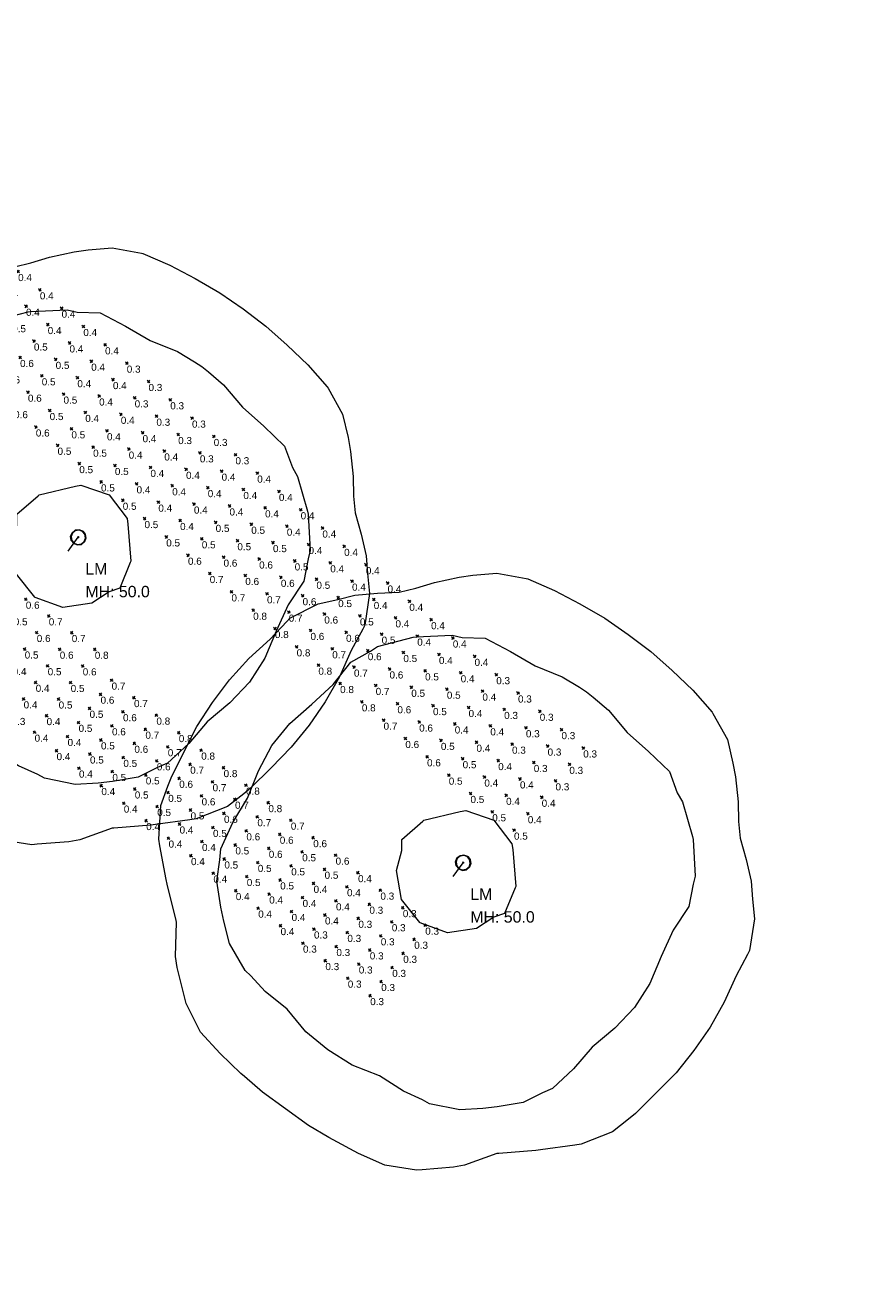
# Model space of a CAD drawing. Extents: x -62 to 9200, y 444 to 4096.
# Tile 21 of 32: x 3599 to 3896, y 979 to 1421. Entities that reach past the tile are written whole.
import ezdxf

# ---------------------------------------------------------------- set-up
doc = ezdxf.new("R2010")
doc.units = 0
doc.header["$MEASUREMENT"] = 0
for name, color, linetype, lineweight in [('AGI32-Project_1-CALCPTS', 7, 'Continuous', 0), ('AGI32-Project_1-LUMINAIRE', 7, 'Continuous', 0), ('AGI32-Project_1-MARKPOINT', 7, 'Continuous', 0), ('AGI32-Project_1-POLE_PENDANT', 7, 'Continuous', 0), ('AGI32-Project_1-TEMPLATE', 7, 'Continuous', 0)]:
    doc.layers.add(name, color=color, linetype=linetype, lineweight=lineweight)
doc.styles.add('AGI32-Arial', font='arial.ttf')

# ---------------------------------------------------------------- blocks, each defined once
blk = doc.blocks.new('AGI32-IDxl7hnj-Project_1-LUMINAIRE-LM_Symbol')
at = {"layer": 'AGI32-Project_1-LUMINAIRE', "color": 7, "linetype": 'ByBlock', "lineweight": 0}
for p, q in [((-0.78, 0.45, 0.3), (-0.9, 0, 0.3)), ((-0.78, 0.45), (-0.9, 0)), ((-0.9, 0, 0.3), (-0.78, 0.45, 0.3)), ((-0.9, 0, 0.3), (-0.78, -0.45, 0.3)), ((-0.9, 0), (-0.9, 0, 0.3)), ((-0.9, 0), (-0.78, -0.45)), ((-0.78, -0.45, 0.3), (-0.9, 0, 0.3)), ((-0.9, 0, 0.3), (-0.9, 0)), ((-0.73, 0.4), (-0.85, 0)), ((-0.85, 0), (-0.73, -0.4)), ((-0.45, 0.78, 0.3), (-0.78, 0.45, 0.3)), ((-0.45, 0.78), (-0.78, 0.45)), ((-0.78, 0.45, 0.3), (-0.45, 0.78, 0.3)), ((-0.78, 0.45), (-0.78, 0.45, 0.3)), ((-0.78, 0.45, 0.3), (-0.78, 0.45)), ((-0.4, 0.73), (-0.73, 0.4)), ((0, 0.9, 0.3), (-0.45, 0.78, 0.3)), ((0, 0.9), (-0.45, 0.78)), ((-0.45, 0.78, 0.3), (0, 0.9, 0.3)), ((-0.45, 0.78), (-0.45, 0.78, 0.3)), ((-0.45, 0.78, 0.3), (-0.45, 0.78)), ((0, 0.85), (-0.4, 0.73)), ((-0.1, 0), (0.1, 0)), ((0.45, 0.78, 0.3), (0, 0.9, 0.3)), ((0.45, 0.78), (0, 0.9)), ((0, 0.9), (0, 0.9, 0.3)), ((0, 0.9, 0.3), (0.45, 0.78, 0.3)), ((0, 0.9, 0.3), (0, 0.9)), ((0.4, 0.73), (0, 0.85)), ((0, -0.1), (0, 0.1)), ((0, 0.1), (0.1, 0)), ((0, -0.1), (0.1, 0)), ((0.73, 0.4), (0.4, 0.73)), ((0.78, 0.45, 0.3), (0.45, 0.78, 0.3)), ((0.78, 0.45), (0.45, 0.78)), ((0.45, 0.78), (0.45, 0.78, 0.3)), ((0.45, 0.78, 0.3), (0.78, 0.45, 0.3)), ((0.45, 0.78, 0.3), (0.45, 0.78)), ((0.85, 0), (0.73, 0.4)), ((0.73, -0.4), (0.85, 0)), ((0.9, 0, 0.3), (0.78, 0.45, 0.3)), ((0.9, 0), (0.78, 0.45)), ((0.78, 0.45), (0.78, 0.45, 0.3)), ((0.78, 0.45, 0.3), (0.9, 0, 0.3)), ((0.78, 0.45, 0.3), (0.78, 0.45)), ((0.78, -0.45, 0.3), (0.9, 0, 0.3)), ((0.78, -0.45), (0.9, 0)), ((0.9, 0, 0.3), (0.78, -0.45, 0.3)), ((0.9, 0, 0.3), (0.9, 0)), ((0.9, 0), (0.9, 0, 0.3)), ((-0.78, -0.45, 0.3), (-0.45, -0.78, 0.3)), ((-0.78, -0.45), (-0.78, -0.45, 0.3)), ((-0.78, -0.45), (-0.45, -0.78)), ((-0.45, -0.78, 0.3), (-0.78, -0.45, 0.3)), ((-0.78, -0.45, 0.3), (-0.78, -0.45)), ((-0.73, -0.4), (-0.4, -0.73)), ((-0.45, -0.78, 0.3), (0, -0.9, 0.3)), ((-0.45, -0.78), (-0.45, -0.78, 0.3)), ((-0.45, -0.78), (0, -0.9)), ((0, -0.9, 0.3), (-0.45, -0.78, 0.3)), ((-0.45, -0.78, 0.3), (-0.45, -0.78)), ((-0.4, -0.73), (0, -0.85)), ((0, -0.85), (0.4, -0.73)), ((0, -0.9, 0.3), (0.45, -0.78, 0.3)), ((0, -0.9), (0.45, -0.78)), ((0.45, -0.78, 0.3), (0, -0.9, 0.3)), ((0, -0.9), (0, -0.9, 0.3)), ((0, -0.9, 0.3), (0, -0.9)), ((0.4, -0.73), (0.73, -0.4)), ((0.45, -0.78, 0.3), (0.78, -0.45, 0.3)), ((0.45, -0.78), (0.78, -0.45)), ((0.78, -0.45, 0.3), (0.45, -0.78, 0.3)), ((0.45, -0.78), (0.45, -0.78, 0.3)), ((0.45, -0.78, 0.3), (0.45, -0.78)), ((0.78, -0.45), (0.78, -0.45, 0.3)), ((0.78, -0.45, 0.3), (0.78, -0.45))]:
    blk.add_line(p, q, dxfattribs=at)
blk = doc.blocks.new('AGI32-IDxl7hnj-Project_1-LUMINAIRE-LM_88-1')
at = {"layer": 'AGI32-Project_1-LUMINAIRE', "color": 7, "linetype": 'ByBlock', "lineweight": 0, "xscale": 3, "yscale": 3, "zscale": 3}
blk.add_blockref('AGI32-IDxl7hnj-Project_1-LUMINAIRE-LM_Symbol', (0, 0), dxfattribs=at)
blk = doc.blocks.new('AGI32-IDxl7hnj-Project_1-LUMINAIRE-LM_88_Labels')
at = {"layer": 'AGI32-Project_1-LUMINAIRE', "color": 7, "linetype": 'ByBlock', "lineweight": 0, "char_height": 4, "attachment_point": 1, "style": 'AGI32-Arial'}
for s, insert in [('LM', (4.44, -2.65, 50)), ('MH: 50.0', (4.44, -10.65, 50))]:
    blk.add_mtext(s, dxfattribs=dict(at, insert=insert))
blk = doc.blocks.new('AGI32-IDxl7hnj-Project_1-LUMINAIRE-LM_Template5')
at = {"layer": 'AGI32-Project_1-TEMPLATE', "color": 1, "linetype": 'ByBlock', "lineweight": 0}
for p, q in [((-30, 100.8, -50), (-20, 102.42, -50)), ((-20, 102.42, -50), (-10, 103.98, -50)), ((-10, 103.98, -50), (0, 104.49, -50)), ((0, 104.49, -50), (10, 104.29, -50)), ((10, 104.29, -50), (20, 103.2, -50)), ((20, 103.2, -50), (30, 101.14, -50)), ((-50, 91.62, -50), (-40, 98.04, -50)), ((-40, 98.04, -50), (-33.06, 99.99, -50)), ((-33.06, 99.99, -50), (-30, 100.8, -50)), ((30, 101.14, -50), (38.43, 99.99, -50)), ((38.43, 99.99, -50), (40, 99.76, -50)), ((40, 99.76, -50), (49.99, 94.67, -50)), ((49.99, 94.67, -50), (55.24, 89.99, -50)), ((-59.99, 81.21, -50), (-51.62, 89.99, -50)), ((-51.62, 89.99, -50), (-50, 91.62, -50)), ((55.24, 89.99, -50), (59.99, 85.95, -50)), ((59.99, 85.95, -50), (65.21, 79.99, -50)), ((-69.59, 69.99, -50), (-61.12, 79.99, -50)), ((-61.12, 79.99, -50), (-59.99, 81.21, -50)), ((65.21, 79.99, -50), (69.99, 73.94, -50)), ((69.99, 73.94, -50), (74.48, 69.99, -50)), ((-79.99, 62.72, -50), (-69.99, 69.55, -50)), ((-69.99, 69.55, -50), (-69.59, 69.99, -50)), ((74.48, 69.99, -50), (79.99, 65.9, -50)), ((-82.81, 59.99, -50), (-79.99, 62.72, -50)), ((79.99, 65.9, -50), (86.57, 59.99, -50)), ((-89.99, 51.49, -50), (-82.81, 59.99, -50)), ((86.57, 59.99, -50), (89.99, 56.41, -50)), ((89.99, 56.41, -50), (95.51, 49.99, -50)), ((-96.4, 40, -50), (-91.24, 49.99, -50)), ((-91.24, 49.99, -50), (-89.99, 51.49, -50)), ((95.51, 49.99, -50), (99.99, 40.51, -50)), ((-98.43, 30, -50), (-96.4, 40, -50)), ((99.99, 40.51, -50), (100.24, 40, -50)), ((100.24, 40, -50), (102.48, 30, -50)), ((-99.84, 20, -50), (-98.43, 30, -50)), ((102.48, 30, -50), (103.85, 20, -50)), ((-100.76, 10, -50), (-99.99, 18.3, -50)), ((-99.99, 18.3, -50), (-99.84, 20, -50)), ((103.85, 20, -50), (104.85, 10, -50)), ((-100.81, 0, -50), (-100.76, 10, -50)), ((104.85, 10, -50), (105.06, 0, -50)), ((-100.76, -10, -50), (-100.81, 0, -50)), ((105.06, 0, -50), (104.85, -10, -50)), ((-99.99, -18.3, -50), (-100.76, -10, -50)), ((104.85, -10, -50), (103.85, -20, -50)), ((-99.84, -20, -50), (-99.99, -18.3, -50)), ((-98.43, -30, -50), (-99.84, -20, -50)), ((103.85, -20, -50), (102.48, -30, -50)), ((-96.4, -40, -50), (-98.43, -30, -50)), ((102.48, -30, -50), (100.24, -40, -50)), ((-91.24, -50, -50), (-96.4, -40, -50)), ((99.99, -40.51, -50), (95.51, -50, -50)), ((100.24, -40, -50), (99.99, -40.51, -50)), ((-89.99, -51.49, -50), (-91.24, -50, -50)), ((-82.81, -59.99, -50), (-89.99, -51.49, -50)), ((95.51, -50, -50), (89.99, -56.41, -50)), ((89.99, -56.41, -50), (86.57, -59.99, -50)), ((-79.99, -62.72, -50), (-82.81, -59.99, -50)), ((86.57, -59.99, -50), (79.99, -65.9, -50)), ((-69.99, -69.55, -50), (-79.99, -62.72, -50)), ((79.99, -65.9, -50), (74.48, -69.99, -50)), ((-69.59, -69.99, -50), (-69.99, -69.55, -50)), ((-61.12, -79.99, -50), (-69.59, -69.99, -50)), ((74.48, -69.99, -50), (69.99, -73.94, -50)), ((69.99, -73.94, -50), (65.21, -79.99, -50)), ((-59.99, -81.21, -50), (-61.12, -79.99, -50)), ((-51.62, -89.99, -50), (-59.99, -81.21, -50)), ((65.21, -79.99, -50), (59.99, -85.95, -50)), ((59.99, -85.95, -50), (55.24, -89.99, -50)), ((-50, -91.62, -50), (-51.62, -89.99, -50)), ((-40, -98.04, -50), (-50, -91.62, -50)), ((55.24, -89.99, -50), (49.99, -94.67, -50)), ((49.99, -94.67, -50), (40, -99.76, -50)), ((-33.06, -99.99, -50), (-40, -98.04, -50)), ((-30, -100.8, -50), (-33.06, -99.99, -50)), ((-20, -102.42, -50), (-30, -100.8, -50)), ((30, -101.14, -50), (20, -103.2, -50)), ((38.43, -99.99, -50), (30, -101.14, -50)), ((40, -99.76, -50), (38.43, -99.99, -50)), ((-10, -103.98, -50), (-20, -102.42, -50)), ((0, -104.49, -50), (-10, -103.98, -50)), ((10, -104.29, -50), (0, -104.49, -50)), ((20, -103.2, -50), (10, -104.29, -50))]:
    blk.add_line(p, q, dxfattribs=at)
at = {"layer": 'AGI32-Project_1-TEMPLATE', "color": 5, "linetype": 'ByBlock', "lineweight": 0}
for p, q in [((-20, 74.77, -50), (-10, 77.29, -50)), ((-10, 77.29, -50), (0, 78.66, -50)), ((0, 78.66, -50), (10, 78.07, -50)), ((10, 78.07, -50), (20, 75.77, -50)), ((20, 75.77, -50), (30, 73.81, -50)), ((-43.31, 69.99, -50), (-40, 71.96, -50)), ((-40, 71.96, -50), (-30, 73.9, -50)), ((-30, 73.9, -50), (-20, 74.77, -50)), ((30, 73.81, -50), (40, 73.39, -50)), ((40, 73.39, -50), (47.27, 69.99, -50)), ((-56.6, 59.99, -50), (-50, 66.45, -50)), ((-50, 66.45, -50), (-43.31, 69.99, -50)), ((47.27, 69.99, -50), (49.99, 68.91, -50)), ((49.99, 68.91, -50), (59.99, 60.76, -50)), ((-59.99, 56.25, -50), (-56.6, 59.99, -50)), ((59.99, 60.76, -50), (60.71, 59.99, -50)), ((60.71, 59.99, -50), (68.55, 49.99, -50)), ((-65.16, 49.99, -50), (-59.99, 56.25, -50)), ((-69.66, 40, -50), (-65.16, 49.99, -50)), ((68.55, 49.99, -50), (69.99, 46.71, -50)), ((69.99, 46.71, -50), (74.5, 40, -50)), ((-69.99, 37.29, -50), (-69.66, 40, -50)), ((74.5, 40, -50), (75.9, 30, -50)), ((-71.5, 30, -50), (-69.99, 37.29, -50)), ((-72.01, 20, -50), (-71.5, 30, -50)), ((75.9, 30, -50), (76.91, 20, -50)), ((-74.66, 10, -50), (-72.01, 20, -50)), ((76.91, 20, -50), (79.41, 10, -50)), ((-75.26, 0, -50), (-74.66, 10, -50)), ((79.41, 10, -50), (79.99, 3, -50)), ((79.99, 3, -50), (80.17, 0, -50)), ((-74.66, -10, -50), (-75.26, 0, -50)), ((79.99, -3, -50), (79.41, -10, -50)), ((80.17, 0, -50), (79.99, -3, -50)), ((-72.01, -20, -50), (-74.66, -10, -50)), ((79.41, -10, -50), (76.91, -20, -50)), ((-71.5, -30, -50), (-72.01, -20, -50)), ((76.91, -20, -50), (75.9, -30, -50)), ((-69.99, -37.29, -50), (-71.5, -30, -50)), ((75.9, -30, -50), (74.5, -40, -50)), ((-69.66, -40, -50), (-69.99, -37.29, -50)), ((-65.16, -50, -50), (-69.66, -40, -50)), ((74.5, -40, -50), (69.99, -46.71, -50)), ((69.99, -46.71, -50), (68.55, -50, -50)), ((-59.99, -56.25, -50), (-65.16, -50, -50)), ((68.55, -50, -50), (60.71, -59.99, -50)), ((-56.6, -59.99, -50), (-59.99, -56.25, -50)), ((-50, -66.45, -50), (-56.6, -59.99, -50)), ((59.99, -60.76, -50), (49.99, -68.91, -50)), ((60.71, -59.99, -50), (59.99, -60.76, -50)), ((-43.31, -69.99, -50), (-50, -66.45, -50)), ((-40, -71.96, -50), (-43.31, -69.99, -50)), ((47.27, -69.99, -50), (40, -73.39, -50)), ((49.99, -68.91, -50), (47.27, -69.99, -50)), ((-30, -73.9, -50), (-40, -71.96, -50)), ((-20, -74.77, -50), (-30, -73.9, -50)), ((-10, -77.29, -50), (-20, -74.77, -50)), ((30, -73.81, -50), (20, -75.77, -50)), ((40, -73.39, -50), (30, -73.81, -50)), ((0, -78.66, -50), (-10, -77.29, -50)), ((10, -78.07, -50), (0, -78.66, -50)), ((20, -75.77, -50), (10, -78.07, -50))]:
    blk.add_line(p, q, dxfattribs=at)
at = {"layer": 'AGI32-Project_1-TEMPLATE', "color": 3, "linetype": 'ByBlock', "lineweight": 0}
for p, q in [((-3.19, 20, -50), (0, 22.3, -50)), ((0, 22.3, -50), (9.5, 20, -50)), ((-10, 17.37, -50), (-3.19, 20, -50)), ((9.5, 20, -50), (10, 19.93, -50)), ((10, 19.93, -50), (20, 11.38, -50)), ((-17.19, 10, -50), (-10, 17.37, -50)), ((-20, 0.06, -50), (-17.19, 10, -50)), ((20, 11.38, -50), (21.44, 10, -50)), ((21.44, 10, -50), (24.47, 0, -50)), ((-20.06, 0, -50), (-20, 0.06, -50)), ((-20, -0.06, -50), (-20.06, 0, -50)), ((-17.19, -10, -50), (-20, -0.06, -50)), ((24.47, 0, -50), (21.44, -10, -50)), ((-10, -17.37, -50), (-17.19, -10, -50)), ((20, -11.38, -50), (10, -19.93, -50)), ((21.44, -10, -50), (20, -11.38, -50)), ((-3.19, -20, -50), (-10, -17.37, -50)), ((0, -22.3, -50), (-3.19, -20, -50)), ((9.5, -20, -50), (0, -22.3, -50)), ((10, -19.93, -50), (9.5, -20, -50))]:
    blk.add_line(p, q, dxfattribs=at)
blk = doc.blocks.new('AGI32-IDxl7hnj-Project_1-LUMINAIRE-LM_88')
at = {"layer": 'AGI32-Project_1-POLE_PENDANT', "color": 7, "linetype": 'ByBlock', "lineweight": 0}
for q in [(6, 0), (0, 0, -50)]:
    blk.add_line((0, 0), q, dxfattribs=at)
at = {"layer": 'AGI32-Project_1-LUMINAIRE', "color": 7, "linetype": 'ByBlock', "lineweight": 0}
blk.add_blockref('AGI32-IDxl7hnj-Project_1-LUMINAIRE-LM_88-1', (6, 0), dxfattribs=at)
at = {"layer": 'AGI32-Project_1-LUMINAIRE', "color": 7, "linetype": 'ByBlock', "lineweight": 0, "rotation": 305.8379546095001}
blk.add_blockref('AGI32-IDxl7hnj-Project_1-LUMINAIRE-LM_88_Labels', (0, 0, -50), dxfattribs=at)
at = {"layer": 'AGI32-Project_1-TEMPLATE', "color": 7, "linetype": 'ByBlock', "lineweight": 0}
blk.add_blockref('AGI32-IDxl7hnj-Project_1-LUMINAIRE-LM_Template5', (0, 0), dxfattribs=at)
blk = doc.blocks.new('AGI32-IDxl7hnj-Project_1-LUMINAIRE-LM_78-1')
at = {"layer": 'AGI32-Project_1-LUMINAIRE', "color": 7, "linetype": 'ByBlock', "lineweight": 0, "xscale": 3, "yscale": 3, "zscale": 3}
blk.add_blockref('AGI32-IDxl7hnj-Project_1-LUMINAIRE-LM_Symbol', (0, 0), dxfattribs=at)
blk = doc.blocks.new('AGI32-IDxl7hnj-Project_1-LUMINAIRE-LM_78_Labels')
at = {"layer": 'AGI32-Project_1-LUMINAIRE', "color": 7, "linetype": 'ByBlock', "lineweight": 0, "char_height": 4, "attachment_point": 1, "style": 'AGI32-Arial'}
for s, insert in [('LM', (6, -4.21, 50)), ('MH: 50.0', (6, -12.21, 50))]:
    blk.add_mtext(s, dxfattribs=dict(at, insert=insert))
blk = doc.blocks.new('AGI32-IDxl7hnj-Project_1-LUMINAIRE-LM_78')
at = {"layer": 'AGI32-Project_1-POLE_PENDANT', "color": 7, "linetype": 'ByBlock', "lineweight": 0}
for q in [(6, 0), (0, 0, -50)]:
    blk.add_line((0, 0), q, dxfattribs=at)
at = {"layer": 'AGI32-Project_1-LUMINAIRE', "color": 7, "linetype": 'ByBlock', "lineweight": 0}
blk.add_blockref('AGI32-IDxl7hnj-Project_1-LUMINAIRE-LM_78-1', (6, 0), dxfattribs=at)
at = {"layer": 'AGI32-Project_1-LUMINAIRE', "color": 7, "linetype": 'ByBlock', "lineweight": 0, "rotation": 305.8379546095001}
blk.add_blockref('AGI32-IDxl7hnj-Project_1-LUMINAIRE-LM_78_Labels', (0, 0, -50), dxfattribs=at)
at = {"layer": 'AGI32-Project_1-TEMPLATE', "color": 7, "linetype": 'ByBlock', "lineweight": 0}
blk.add_blockref('AGI32-IDxl7hnj-Project_1-LUMINAIRE-LM_Template5', (0, 0), dxfattribs=at)
blk = doc.blocks.new('AGI32-IDxl7hnj-Project_1-LUMINAIRE-LM_109-1')
at = {"layer": 'AGI32-Project_1-LUMINAIRE', "color": 7, "linetype": 'ByBlock', "lineweight": 0, "xscale": 3, "yscale": 3, "zscale": 3}
blk.add_blockref('AGI32-IDxl7hnj-Project_1-LUMINAIRE-LM_Symbol', (0, 0), dxfattribs=at)
blk = doc.blocks.new('AGI32-IDxl7hnj-Project_1-LUMINAIRE-LM_109_Labels')
at = {"layer": 'AGI32-Project_1-LUMINAIRE', "color": 7, "linetype": 'ByBlock', "lineweight": 0, "char_height": 4, "attachment_point": 1, "style": 'AGI32-Arial'}
for s, insert in [('LM', (6, -4.21, 50)), ('MH: 50.0', (6, -12.21, 50))]:
    blk.add_mtext(s, dxfattribs=dict(at, insert=insert))
blk = doc.blocks.new('AGI32-IDxl7hnj-Project_1-LUMINAIRE-LM_109')
at = {"layer": 'AGI32-Project_1-POLE_PENDANT', "color": 7, "linetype": 'ByBlock', "lineweight": 0}
for q in [(6, 0), (0, 0, -50)]:
    blk.add_line((0, 0), q, dxfattribs=at)
at = {"layer": 'AGI32-Project_1-LUMINAIRE', "color": 7, "linetype": 'ByBlock', "lineweight": 0}
blk.add_blockref('AGI32-IDxl7hnj-Project_1-LUMINAIRE-LM_109-1', (6, 0), dxfattribs=at)
at = {"layer": 'AGI32-Project_1-LUMINAIRE', "color": 7, "linetype": 'ByBlock', "lineweight": 0, "rotation": 305.8379546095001}
blk.add_blockref('AGI32-IDxl7hnj-Project_1-LUMINAIRE-LM_109_Labels', (0, 0, -50), dxfattribs=at)
at = {"layer": 'AGI32-Project_1-TEMPLATE', "color": 7, "linetype": 'ByBlock', "lineweight": 0}
blk.add_blockref('AGI32-IDxl7hnj-Project_1-LUMINAIRE-LM_Template5', (0, 0), dxfattribs=at)
blk = doc.blocks.new('AGI32-IDxl7hnj-MARKPOINT')
at = {"layer": 'AGI32-Project_1-MARKPOINT', "color": 0, "linetype": 'Continuous', "lineweight": 0}
for p, q in [((-0.125, 0), (0.125, 0)), ((0, -0.125), (0, 0.125))]:
    blk.add_line(p, q, dxfattribs=at)
blk = doc.blocks.new('AGI32-IDxl7hnj-Project_1-CALCPTS-US 35 EB - STA 1152+00 TO STA 1153+50_Luminance')
at = {"layer": 'AGI32-Project_1-MARKPOINT', "color": 154, "linetype": 'Continuous', "lineweight": 0, "xscale": 5, "yscale": 5, "zscale": 5, "rotation": 323.9962812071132}
for p in [(3469.51, 1313.16), (3465.28, 1307.33), (3477.61, 1307.28), (3461.04, 1301.5), (3473.37, 1301.45), (3485.7, 1301.4), (3456.81, 1295.67), (3469.13, 1295.62), (3481.46, 1295.58), (3493.78, 1295.53), (3452.57, 1289.85), (3464.9, 1289.8), (3477.22, 1289.75), (3489.55, 1289.7), (3501.87, 1289.65), (3448.34, 1284.02), (3460.66, 1283.97), (3472.99, 1283.92), (3485.31, 1283.87), (3497.64, 1283.82), (3509.96, 1283.77), (3456.43, 1278.14), (3468.75, 1278.09), (3481.08, 1278.04), (3493.4, 1277.99), (3505.73, 1277.94), (3518.05, 1277.89), (3464.52, 1272.26), (3476.84, 1272.21), (3489.17, 1272.16), (3501.49, 1272.11), (3513.82, 1272.06), (3526.14, 1272.01), (3472.61, 1266.38), (3484.93, 1266.33), (3497.26, 1266.28), (3509.58, 1266.23), (3521.91, 1266.18), (3534.23, 1266.13), (3480.7, 1260.5), (3493.02, 1260.45), (3505.35, 1260.4), (3517.67, 1260.35), (3530, 1260.31), (3542.32, 1260.26), (3488.79, 1254.62), (3501.11, 1254.58), (3513.44, 1254.53), (3525.76, 1254.48), (3538.09, 1254.43), (3550.41, 1254.38), (3496.88, 1248.75), (3509.2, 1248.7), (3521.53, 1248.65), (3533.85, 1248.6), (3546.18, 1248.55), (3558.5, 1248.5), (3504.97, 1242.87), (3517.29, 1242.82), (3529.62, 1242.77), (3541.94, 1242.72), (3554.27, 1242.67), (3566.59, 1242.62), (3513.06, 1236.99), (3525.38, 1236.94), (3537.71, 1236.89), (3550.03, 1236.84), (3562.36, 1236.79), (3574.68, 1236.74), (3521.15, 1231.11), (3533.47, 1231.06), (3545.8, 1231.01), (3558.12, 1230.96), (3570.45, 1230.91), (3582.77, 1230.86), (3529.24, 1225.23), (3541.56, 1225.18), (3553.89, 1225.13), (3566.21, 1225.08), (3578.54, 1225.03), (3590.86, 1224.98), (3537.33, 1219.36), (3549.65, 1219.31), (3561.98, 1219.26), (3574.3, 1219.21), (3586.63, 1219.16), (3598.95, 1219.11), (3545.42, 1213.48), (3557.74, 1213.43), (3570.07, 1213.38), (3582.39, 1213.33), (3594.72, 1213.28), (3607.04, 1213.23), (3553.51, 1207.6), (3565.83, 1207.55), (3578.16, 1207.5), (3590.48, 1207.45), (3602.81, 1207.4), (3615.13, 1207.35), (3561.6, 1201.72), (3573.92, 1201.67), (3586.25, 1201.62), (3598.57, 1201.57), (3610.9, 1201.52), (3623.22, 1201.47), (3569.69, 1195.84), (3582.01, 1195.79), (3594.34, 1195.74), (3606.66, 1195.69), (3618.99, 1195.64), (3577.78, 1189.96), (3590.1, 1189.91), (3602.43, 1189.86), (3614.75, 1189.81), (3585.86, 1184.09), (3598.19, 1184.04), (3610.51, 1183.98), (3593.95, 1178.21), (3606.28, 1178.16), (3602.05, 1172.33)]:
    blk.add_blockref('AGI32-IDxl7hnj-MARKPOINT', p, dxfattribs=at)
at = {"layer": 'AGI32-Project_1-CALCPTS', "color": 154, "linetype": 'Continuous', "lineweight": 0, "char_height": 2.5, "attachment_point": 1, "style": 'AGI32-Arial'}
for s, insert in [('0.5', (3469.51, 1312.33)), ('0.5', (3465.28, 1306.5)), ('0.5', (3477.61, 1306.45)), ('0.4', (3461.04, 1300.67)), ('0.5', (3473.37, 1300.62)), ('0.6', (3485.7, 1300.57)), ('0.4', (3456.81, 1294.84)), ('0.4', (3469.13, 1294.79)), ('0.6', (3481.46, 1294.74)), ('0.7', (3493.78, 1294.69)), ('0.3', (3452.57, 1289.01)), ('0.4', (3464.9, 1288.96)), ('0.5', (3477.22, 1288.91)), ('0.6', (3489.55, 1288.86)), ('0.7', (3501.87, 1288.81)), ('0.3', (3448.34, 1283.18)), ('0.4', (3460.66, 1283.13)), ('0.5', (3472.99, 1283.08)), ('0.5', (3485.31, 1283.03)), ('0.6', (3497.64, 1282.98)), ('0.8', (3509.96, 1282.93)), ('0.3', (3456.43, 1277.3)), ('0.4', (3468.75, 1277.26)), ('0.5', (3481.08, 1277.21)), ('0.6', (3493.4, 1277.16)), ('0.7', (3505.73, 1277.11)), ('0.8', (3518.05, 1277.06)), ('0.4', (3464.52, 1271.43)), ('0.4', (3476.84, 1271.38)), ('0.5', (3489.17, 1271.33)), ('0.6', (3501.49, 1271.28)), ('0.7', (3513.82, 1271.23)), ('0.8', (3526.14, 1271.18)), ('0.4', (3472.61, 1265.55)), ('0.4', (3484.93, 1265.5)), ('0.5', (3497.26, 1265.45)), ('0.6', (3509.58, 1265.4)), ('0.7', (3521.91, 1265.35)), ('0.8', (3534.23, 1265.3)), ('0.4', (3480.7, 1259.67)), ('0.4', (3493.02, 1259.62)), ('0.5', (3505.35, 1259.57)), ('0.6', (3517.67, 1259.52)), ('0.7', (3530, 1259.47)), ('0.9', (3542.32, 1259.42)), ('0.4', (3488.79, 1253.79)), ('0.4', (3501.11, 1253.74)), ('0.5', (3513.44, 1253.69)), ('0.6', (3525.76, 1253.64)), ('0.7', (3538.09, 1253.59)), ('0.8', (3550.41, 1253.54)), ('0.4', (3496.88, 1247.91)), ('0.4', (3509.2, 1247.86)), ('0.5', (3521.53, 1247.81)), ('0.6', (3533.85, 1247.76)), ('0.7', (3546.18, 1247.71)), ('0.7', (3558.5, 1247.66)), ('0.4', (3504.97, 1242.03)), ('0.4', (3517.29, 1241.99)), ('0.5', (3529.62, 1241.94)), ('0.6', (3541.94, 1241.89)), ('0.7', (3554.27, 1241.84)), ('0.7', (3566.59, 1241.79)), ('0.4', (3513.06, 1236.16)), ('0.4', (3525.38, 1236.11)), ('0.5', (3537.71, 1236.06)), ('0.6', (3550.03, 1236.01)), ('0.6', (3562.36, 1235.96)), ('0.6', (3574.68, 1235.91)), ('0.4', (3521.15, 1230.28)), ('0.4', (3533.47, 1230.23)), ('0.5', (3545.8, 1230.18)), ('0.6', (3558.12, 1230.13)), ('0.5', (3570.45, 1230.08)), ('0.6', (3582.77, 1230.03)), ('0.4', (3529.24, 1224.4)), ('0.5', (3541.56, 1224.35)), ('0.5', (3553.89, 1224.3)), ('0.5', (3566.21, 1224.25)), ('0.5', (3578.54, 1224.2)), ('0.6', (3590.86, 1224.15)), ('0.4', (3537.33, 1218.52)), ('0.4', (3549.65, 1218.47)), ('0.4', (3561.98, 1218.42)), ('0.5', (3574.3, 1218.37)), ('0.5', (3586.63, 1218.32)), ('0.6', (3598.95, 1218.27)), ('0.4', (3545.42, 1212.64)), ('0.4', (3557.74, 1212.59)), ('0.4', (3570.07, 1212.54)), ('0.5', (3582.39, 1212.49)), ('0.5', (3594.72, 1212.44)), ('0.7', (3607.04, 1212.39)), ('0.4', (3553.51, 1206.76)), ('0.4', (3565.83, 1206.71)), ('0.4', (3578.16, 1206.67)), ('0.5', (3590.48, 1206.62)), ('0.6', (3602.81, 1206.57)), ('0.7', (3615.13, 1206.52)), ('0.3', (3561.6, 1200.89)), ('0.3', (3573.92, 1200.84)), ('0.4', (3586.25, 1200.79)), ('0.5', (3598.57, 1200.74)), ('0.6', (3610.9, 1200.69)), ('0.8', (3623.22, 1200.64)), ('0.3', (3569.69, 1195.01)), ('0.3', (3582.01, 1194.96)), ('0.4', (3594.34, 1194.91)), ('0.5', (3606.66, 1194.86)), ('0.6', (3618.99, 1194.81)), ('0.3', (3577.78, 1189.13)), ('0.4', (3590.1, 1189.08)), ('0.4', (3602.43, 1189.03)), ('0.5', (3614.75, 1188.98)), ('0.3', (3585.86, 1183.25)), ('0.4', (3598.19, 1183.2)), ('0.5', (3610.51, 1183.15)), ('0.3', (3593.95, 1177.37)), ('0.4', (3606.28, 1177.32)), ('0.4', (3602.05, 1171.49))]:
    blk.add_mtext(s, dxfattribs=dict(at, insert=insert))
blk = doc.blocks.new('AGI32-IDxl7hnj-Project_1-CALCPTS-US 35 EB - STA 1153+50 TO STA 1155+00_Luminance')
at = {"layer": 'AGI32-Project_1-MARKPOINT', "color": 154, "linetype": 'Continuous', "lineweight": 0, "xscale": 5, "yscale": 5, "zscale": 5, "rotation": 322.0072658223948}
for p in [(3629.14, 1190.64), (3625.26, 1185.68), (3621.39, 1180.72), (3637.02, 1184.48), (3617.52, 1175.77), (3633.15, 1179.53), (3644.9, 1178.33), (3629.28, 1174.57), (3641.03, 1173.37), (3652.78, 1172.17), (3613.65, 1170.81), (3625.4, 1169.61), (3637.16, 1168.41), (3648.91, 1167.21), (3609.78, 1165.86), (3621.53, 1164.66), (3633.28, 1163.46), (3660.66, 1166.02), (3617.66, 1159.7), (3629.41, 1158.5), (3645.04, 1162.26), (3656.79, 1161.06), (3668.54, 1159.86), (3641.17, 1157.3), (3652.92, 1156.1), (3664.67, 1154.9), (3676.42, 1153.7), (3625.54, 1153.55), (3637.29, 1152.35), (3649.05, 1151.15), (3660.8, 1149.95), (3633.42, 1147.39), (3645.18, 1146.19), (3656.93, 1144.99), (3672.55, 1148.75), (3684.3, 1147.55), (3641.3, 1141.23), (3668.68, 1143.79), (3680.43, 1142.59), (3692.18, 1141.39), (3653.06, 1140.04), (3664.81, 1138.84), (3676.56, 1137.64), (3688.31, 1136.44), (3649.18, 1135.08), (3660.94, 1133.88), (3672.69, 1132.68), (3700.06, 1135.24), (3657.07, 1128.92), (3668.82, 1127.72), (3684.44, 1131.48), (3696.19, 1130.28), (3707.95, 1129.08), (3664.95, 1122.77), (3680.57, 1126.52), (3692.32, 1125.32), (3704.07, 1124.12), (3715.83, 1122.92), (3676.7, 1121.57), (3688.45, 1120.37), (3700.2, 1119.17), (3672.83, 1116.61), (3684.58, 1115.41), (3696.33, 1114.21), (3711.95, 1117.97), (3723.71, 1116.77), (3680.71, 1110.46), (3708.08, 1113.01), (3719.84, 1111.81), (3731.59, 1110.61), (3692.46, 1109.26), (3704.21, 1108.06), (3715.96, 1106.86), (3727.72, 1105.66), (3688.59, 1104.3), (3700.34, 1103.1), (3712.09, 1101.9), (3723.84, 1100.7), (3739.47, 1104.46), (3696.47, 1098.14), (3708.22, 1096.94), (3735.6, 1099.5), (3704.35, 1091.99), (3719.97, 1095.74), (3731.73, 1094.55), (3716.1, 1090.79), (3727.86, 1089.59), (3712.23, 1085.83), (3723.98, 1084.63), (3720.11, 1079.68)]:
    blk.add_blockref('AGI32-IDxl7hnj-MARKPOINT', p, dxfattribs=at)
at = {"layer": 'AGI32-Project_1-CALCPTS', "color": 154, "linetype": 'Continuous', "lineweight": 0, "char_height": 2.5, "attachment_point": 1, "style": 'AGI32-Arial'}
for s, insert in [('0.7', (3629.14, 1189.8)), ('0.6', (3625.26, 1184.85)), ('0.7', (3637.02, 1183.65)), ('0.5', (3621.39, 1179.89)), ('0.6', (3633.15, 1178.69)), ('0.8', (3644.9, 1177.49)), ('0.5', (3617.52, 1174.94)), ('0.6', (3629.28, 1173.74)), ('0.7', (3641.03, 1172.54)), ('0.4', (3613.65, 1169.98)), ('0.5', (3625.4, 1168.78)), ('0.8', (3652.78, 1171.34)), ('0.4', (3609.78, 1165.02)), ('0.5', (3621.53, 1163.82)), ('0.6', (3637.16, 1167.58)), ('0.7', (3648.91, 1166.38)), ('0.8', (3660.66, 1165.18)), ('0.4', (3617.66, 1158.87)), ('0.5', (3633.28, 1162.62)), ('0.6', (3645.04, 1161.42)), ('0.7', (3656.79, 1160.23)), ('0.8', (3668.54, 1159.03)), ('0.5', (3629.41, 1157.67)), ('0.5', (3641.17, 1156.47)), ('0.6', (3652.92, 1155.27)), ('0.4', (3625.54, 1152.71)), ('0.5', (3637.29, 1151.51)), ('0.5', (3649.05, 1150.31)), ('0.7', (3664.67, 1154.07)), ('0.8', (3676.42, 1152.87)), ('0.4', (3633.42, 1146.56)), ('0.6', (3660.8, 1149.11)), ('0.7', (3672.55, 1147.91)), ('0.8', (3684.3, 1146.71)), ('0.5', (3645.18, 1145.36)), ('0.5', (3656.93, 1144.16)), ('0.6', (3668.68, 1142.96)), ('0.7', (3680.43, 1141.76)), ('0.4', (3641.3, 1140.4)), ('0.4', (3653.06, 1139.2)), ('0.5', (3664.81, 1138)), ('0.6', (3676.56, 1136.8)), ('0.7', (3692.18, 1140.56)), ('0.4', (3649.18, 1134.25)), ('0.4', (3660.94, 1133.05)), ('0.6', (3688.31, 1135.6)), ('0.6', (3700.06, 1134.4)), ('0.4', (3657.07, 1128.09)), ('0.5', (3672.69, 1131.85)), ('0.6', (3684.44, 1130.65)), ('0.5', (3696.19, 1129.45)), ('0.6', (3707.95, 1128.25)), ('0.5', (3668.82, 1126.89)), ('0.5', (3680.57, 1125.69)), ('0.5', (3692.32, 1124.49)), ('0.4', (3664.95, 1121.93)), ('0.5', (3676.7, 1120.73)), ('0.5', (3688.45, 1119.53)), ('0.5', (3704.07, 1123.29)), ('0.4', (3715.83, 1122.09)), ('0.4', (3672.83, 1115.78)), ('0.4', (3700.2, 1118.33)), ('0.4', (3711.95, 1117.14)), ('0.3', (3723.71, 1115.94)), ('0.4', (3684.58, 1114.58)), ('0.4', (3696.33, 1113.38)), ('0.4', (3708.08, 1112.18)), ('0.3', (3719.84, 1110.98)), ('0.4', (3680.71, 1109.62)), ('0.4', (3692.46, 1108.42)), ('0.4', (3704.21, 1107.22)), ('0.3', (3715.96, 1106.02)), ('0.3', (3731.59, 1109.78)), ('0.4', (3688.59, 1103.47)), ('0.3', (3700.34, 1102.27)), ('0.3', (3727.72, 1104.82)), ('0.3', (3739.47, 1103.62)), ('0.3', (3696.47, 1097.31)), ('0.3', (3712.09, 1101.07)), ('0.3', (3723.84, 1099.87)), ('0.3', (3735.6, 1098.67)), ('0.3', (3708.22, 1096.11)), ('0.3', (3719.97, 1094.91)), ('0.3', (3731.73, 1093.71)), ('0.3', (3704.35, 1091.16)), ('0.3', (3716.1, 1089.96)), ('0.3', (3727.86, 1088.76)), ('0.3', (3712.23, 1085)), ('0.3', (3723.98, 1083.8)), ('0.3', (3720.11, 1078.84))]:
    blk.add_mtext(s, dxfattribs=dict(at, insert=insert))
blk = doc.blocks.new('AGI32-IDxl7hnj-Project_1-CALCPTS-US 35 WB - STA 1155+00 TO STA 1152+00_Luminance')
at = {"layer": 'AGI32-Project_1-MARKPOINT', "color": 154, "linetype": 'Continuous', "lineweight": 0, "xscale": 5.000000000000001, "yscale": 5.000000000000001, "zscale": 5.000000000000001, "rotation": 139.8731215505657}
for p in [(3496.85, 1418.12), (3491.98, 1412.34), (3504.49, 1411.67), (3487.11, 1406.56), (3499.62, 1405.9), (3512.14, 1405.23), (3482.24, 1400.78), (3494.75, 1400.12), (3507.27, 1399.45), (3519.78, 1398.79), (3477.36, 1395.01), (3489.88, 1394.34), (3502.4, 1393.67), (3514.91, 1393.01), (3472.49, 1389.23), (3485.01, 1388.56), (3527.43, 1392.34), (3497.53, 1387.89), (3510.04, 1387.23), (3522.56, 1386.56), (3535.08, 1385.89), (3480.14, 1382.78), (3492.66, 1382.12), (3505.17, 1381.45), (3517.69, 1380.78), (3530.21, 1380.12), (3542.72, 1379.45), (3487.79, 1376.34), (3500.3, 1375.67), (3512.82, 1375.01), (3525.34, 1374.34), (3537.85, 1373.67), (3550.37, 1373.01), (3495.43, 1369.89), (3507.95, 1369.23), (3520.47, 1368.56), (3532.98, 1367.89), (3545.5, 1367.23), (3558.02, 1366.56), (3503.08, 1363.45), (3515.6, 1362.78), (3528.11, 1362.12), (3540.63, 1361.45), (3553.15, 1360.78), (3565.66, 1360.12), (3510.72, 1357), (3523.24, 1356.34), (3535.76, 1355.67), (3548.28, 1355), (3560.79, 1354.34), (3573.31, 1353.67), (3518.37, 1350.56), (3530.89, 1349.89), (3543.41, 1349.23), (3555.92, 1348.56), (3526.02, 1344.11), (3568.44, 1347.89), (3580.95, 1347.23), (3538.53, 1343.45), (3551.05, 1342.78), (3563.57, 1342.11), (3576.08, 1341.45), (3588.6, 1340.78), (3533.66, 1337.67), (3546.18, 1337), (3558.7, 1336.34), (3571.21, 1335.67), (3583.73, 1335), (3541.31, 1331.22), (3553.83, 1330.56), (3596.25, 1334.34), (3566.34, 1329.89), (3578.86, 1329.22), (3591.38, 1328.56), (3603.89, 1327.89), (3548.96, 1324.78), (3561.47, 1324.11), (3573.99, 1323.45), (3586.51, 1322.78), (3599.02, 1322.11), (3556.6, 1318.33), (3569.12, 1317.67), (3611.54, 1321.45), (3581.64, 1317), (3594.15, 1316.34), (3606.67, 1315.67), (3619.19, 1315), (3564.25, 1311.89), (3576.76, 1311.22), (3589.28, 1310.56), (3601.8, 1309.89), (3614.32, 1309.22), (3626.83, 1308.56), (3571.89, 1305.44), (3584.41, 1304.78), (3596.93, 1304.11), (3609.45, 1303.45), (3621.96, 1302.78), (3634.48, 1302.11), (3579.54, 1299), (3592.06, 1298.33), (3604.57, 1297.67), (3617.09, 1297), (3629.61, 1296.33), (3642.12, 1295.67), (3587.19, 1292.56), (3599.7, 1291.89), (3612.22, 1291.22), (3624.74, 1290.56), (3637.25, 1289.89), (3649.77, 1289.22), (3594.83, 1286.11), (3607.35, 1285.44), (3619.87, 1284.78), (3632.38, 1284.11), (3644.9, 1283.44), (3657.42, 1282.78), (3602.48, 1279.66), (3615, 1279), (3627.51, 1278.33), (3640.03, 1277.67), (3610.13, 1273.22), (3652.55, 1277), (3665.06, 1276.33), (3622.64, 1272.55), (3635.16, 1271.89), (3647.68, 1271.22), (3660.19, 1270.56), (3672.71, 1269.89), (3617.77, 1266.78), (3630.29, 1266.11), (3642.8, 1265.44), (3655.32, 1264.78), (3625.42, 1260.33), (3667.84, 1264.11), (3680.36, 1263.44), (3637.93, 1259.66), (3650.45, 1259), (3662.97, 1258.33), (3675.49, 1257.67), (3688, 1257), (3633.06, 1253.89), (3645.58, 1253.22), (3658.1, 1252.55), (3670.61, 1251.89), (3683.13, 1251.22), (3640.71, 1247.44), (3653.23, 1246.78), (3695.65, 1250.55), (3665.74, 1246.11), (3678.26, 1245.44), (3690.78, 1244.78), (3703.29, 1244.11), (3648.36, 1241), (3660.87, 1240.33), (3673.39, 1239.66), (3685.91, 1239), (3698.42, 1238.33), (3710.94, 1237.66), (3656, 1234.55), (3668.52, 1233.88), (3681.04, 1233.22), (3693.55, 1232.55), (3706.07, 1231.89), (3718.59, 1231.22), (3663.65, 1228.11), (3676.17, 1227.44), (3688.68, 1226.77), (3701.2, 1226.11), (3713.72, 1225.44), (3726.23, 1224.78), (3671.3, 1221.66), (3683.81, 1221), (3696.33, 1220.33), (3708.85, 1219.66), (3721.36, 1219), (3733.88, 1218.33), (3678.94, 1215.22), (3691.46, 1214.55), (3703.97, 1213.88), (3716.49, 1213.22), (3729.01, 1212.55), (3741.53, 1211.89), (3686.59, 1208.77), (3699.11, 1208.11), (3711.62, 1207.44), (3724.14, 1206.77), (3694.23, 1202.33), (3736.66, 1206.11), (3749.17, 1205.44), (3706.75, 1201.66), (3719.27, 1200.99), (3731.78, 1200.33), (3744.3, 1199.66), (3756.82, 1199), (3701.88, 1195.88), (3714.4, 1195.22), (3726.91, 1194.55), (3739.43, 1193.88), (3709.53, 1189.44), (3751.95, 1193.22), (3764.46, 1192.55), (3722.04, 1188.77), (3734.56, 1188.11), (3747.08, 1187.44), (3759.59, 1186.77), (3772.11, 1186.11), (3717.17, 1182.99), (3729.69, 1182.33), (3742.21, 1181.66), (3754.72, 1180.99), (3767.24, 1180.33), (3724.82, 1176.55), (3737.34, 1175.88), (3779.76, 1179.66), (3749.85, 1175.22), (3762.37, 1174.55), (3774.89, 1173.88), (3787.4, 1173.22), (3732.47, 1170.1), (3744.98, 1169.44), (3757.5, 1168.77), (3770.01, 1168.11), (3782.53, 1167.44), (3740.11, 1163.66), (3752.63, 1162.99), (3795.05, 1166.77), (3765.14, 1162.33), (3777.66, 1161.66), (3790.18, 1160.99), (3747.76, 1157.21), (3760.27, 1156.55), (3772.79, 1155.88), (3785.31, 1155.21), (3755.4, 1150.77), (3767.92, 1150.1), (3780.44, 1149.44), (3763.05, 1144.32), (3775.57, 1143.66), (3770.7, 1137.88)]:
    blk.add_blockref('AGI32-IDxl7hnj-MARKPOINT', p, dxfattribs=at)
at = {"layer": 'AGI32-Project_1-CALCPTS', "color": 154, "linetype": 'Continuous', "lineweight": 0, "char_height": 2.5, "attachment_point": 1, "style": 'AGI32-Arial'}
for s, insert in [('0.4', (3496.85, 1417.29)), ('0.4', (3491.98, 1411.51)), ('0.4', (3504.49, 1410.84)), ('0.5', (3487.11, 1405.73)), ('0.4', (3499.62, 1405.06)), ('0.4', (3512.14, 1404.4)), ('0.5', (3482.24, 1399.95)), ('0.5', (3494.75, 1399.28)), ('0.4', (3507.27, 1398.62)), ('0.3', (3519.78, 1397.95)), ('0.6', (3477.36, 1394.17)), ('0.5', (3489.88, 1393.51)), ('0.4', (3502.4, 1392.84)), ('0.4', (3514.91, 1392.17)), ('0.3', (3527.43, 1391.51)), ('0.6', (3472.49, 1388.39)), ('0.6', (3485.01, 1387.73)), ('0.5', (3497.53, 1387.06)), ('0.4', (3510.04, 1386.39)), ('0.4', (3522.56, 1385.73)), ('0.4', (3535.08, 1385.06)), ('0.6', (3480.14, 1381.95)), ('0.6', (3492.66, 1381.28)), ('0.5', (3505.17, 1380.62)), ('0.4', (3517.69, 1379.95)), ('0.4', (3530.21, 1379.28)), ('0.4', (3542.72, 1378.62)), ('0.6', (3487.79, 1375.5)), ('0.6', (3500.3, 1374.84)), ('0.5', (3512.82, 1374.17)), ('0.4', (3525.34, 1373.51)), ('0.4', (3537.85, 1372.84)), ('0.4', (3550.37, 1372.17)), ('0.6', (3495.43, 1369.06)), ('0.6', (3507.95, 1368.39)), ('0.5', (3520.47, 1367.73)), ('0.5', (3532.98, 1367.06)), ('0.6', (3503.08, 1362.61)), ('0.5', (3545.5, 1366.39)), ('0.4', (3558.02, 1365.73)), ('0.5', (3515.6, 1361.95)), ('0.5', (3528.11, 1361.28)), ('0.5', (3540.63, 1360.62)), ('0.4', (3553.15, 1359.95)), ('0.4', (3565.66, 1359.28)), ('0.6', (3510.72, 1356.17)), ('0.6', (3523.24, 1355.5)), ('0.6', (3535.76, 1354.84)), ('0.5', (3548.28, 1354.17)), ('0.4', (3560.79, 1353.5)), ('0.6', (3518.37, 1349.72)), ('0.4', (3573.31, 1352.84)), ('0.6', (3530.89, 1349.06)), ('0.6', (3543.41, 1348.39)), ('0.5', (3555.92, 1347.73)), ('0.4', (3568.44, 1347.06)), ('0.4', (3580.95, 1346.39)), ('0.7', (3526.02, 1343.28)), ('0.7', (3538.53, 1342.61)), ('0.6', (3551.05, 1341.95)), ('0.5', (3563.57, 1341.28)), ('0.4', (3576.08, 1340.61)), ('0.7', (3533.66, 1336.84)), ('0.7', (3546.18, 1336.17)), ('0.4', (3588.6, 1339.95)), ('0.6', (3558.7, 1335.5)), ('0.5', (3571.21, 1334.84)), ('0.4', (3583.73, 1334.17)), ('0.4', (3596.25, 1333.5)), ('0.8', (3541.31, 1330.39)), ('0.6', (3553.83, 1329.72)), ('0.6', (3566.34, 1329.06)), ('0.5', (3578.86, 1328.39)), ('0.4', (3591.38, 1327.73)), ('0.4', (3603.89, 1327.06)), ('0.8', (3548.96, 1323.95)), ('0.6', (3561.47, 1323.28)), ('0.6', (3573.99, 1322.61)), ('0.5', (3586.51, 1321.95)), ('0.4', (3599.02, 1321.28)), ('0.4', (3611.54, 1320.61)), ('0.7', (3556.6, 1317.5)), ('0.6', (3569.12, 1316.83)), ('0.6', (3581.64, 1316.17)), ('0.5', (3594.15, 1315.5)), ('0.4', (3606.67, 1314.84)), ('0.4', (3619.19, 1314.17)), ('0.7', (3564.25, 1311.06)), ('0.6', (3576.76, 1310.39)), ('0.6', (3589.28, 1309.72)), ('0.5', (3601.8, 1309.06)), ('0.4', (3614.32, 1308.39)), ('0.4', (3626.83, 1307.72)), ('0.8', (3571.89, 1304.61)), ('0.6', (3584.41, 1303.94)), ('0.6', (3596.93, 1303.28)), ('0.5', (3609.45, 1302.61)), ('0.4', (3621.96, 1301.95)), ('0.3', (3634.48, 1301.28)), ('0.7', (3579.54, 1298.17)), ('0.6', (3592.06, 1297.5)), ('0.5', (3604.57, 1296.83)), ('0.4', (3617.09, 1296.17)), ('0.7', (3587.19, 1291.72)), ('0.4', (3629.61, 1295.5)), ('0.3', (3642.12, 1294.83)), ('0.6', (3599.7, 1291.06)), ('0.5', (3612.22, 1290.39)), ('0.4', (3624.74, 1289.72)), ('0.3', (3637.25, 1289.06)), ('0.3', (3649.77, 1288.39)), ('0.6', (3594.83, 1285.28)), ('0.5', (3607.35, 1284.61)), ('0.4', (3619.87, 1283.94)), ('0.4', (3632.38, 1283.28)), ('0.6', (3602.48, 1278.83)), ('0.3', (3644.9, 1282.61)), ('0.3', (3657.42, 1281.95)), ('0.5', (3615, 1278.17)), ('0.4', (3627.51, 1277.5)), ('0.4', (3640.03, 1276.83)), ('0.3', (3652.55, 1276.17)), ('0.3', (3665.06, 1275.5)), ('0.5', (3610.13, 1272.39)), ('0.5', (3622.64, 1271.72)), ('0.4', (3635.16, 1271.05)), ('0.4', (3647.68, 1270.39)), ('0.3', (3660.19, 1269.72)), ('0.5', (3617.77, 1265.94)), ('0.5', (3630.29, 1265.28)), ('0.3', (3672.71, 1269.06)), ('0.4', (3642.8, 1264.61)), ('0.4', (3655.32, 1263.94)), ('0.4', (3667.84, 1263.28)), ('0.4', (3680.36, 1262.61)), ('0.5', (3625.42, 1259.5)), ('0.4', (3637.93, 1258.83)), ('0.4', (3650.45, 1258.16)), ('0.4', (3662.97, 1257.5)), ('0.4', (3675.49, 1256.83)), ('0.5', (3633.06, 1253.05)), ('0.4', (3645.58, 1252.39)), ('0.4', (3688, 1256.17)), ('0.4', (3658.1, 1251.72)), ('0.4', (3670.61, 1251.05)), ('0.4', (3683.13, 1250.39)), ('0.4', (3695.65, 1249.72)), ('0.5', (3640.71, 1246.61)), ('0.4', (3653.23, 1245.94)), ('0.5', (3665.74, 1245.28)), ('0.5', (3678.26, 1244.61)), ('0.4', (3690.78, 1243.94)), ('0.4', (3703.29, 1243.28)), ('0.5', (3648.36, 1240.16)), ('0.5', (3660.87, 1239.5)), ('0.5', (3673.39, 1238.83)), ('0.5', (3685.91, 1238.16)), ('0.4', (3698.42, 1237.5)), ('0.4', (3710.94, 1236.83)), ('0.6', (3656, 1233.72)), ('0.6', (3668.52, 1233.05)), ('0.6', (3681.04, 1232.39)), ('0.5', (3693.55, 1231.72)), ('0.4', (3706.07, 1231.05)), ('0.4', (3718.59, 1230.39)), ('0.7', (3663.65, 1227.27)), ('0.6', (3676.17, 1226.61)), ('0.6', (3688.68, 1225.94)), ('0.5', (3701.2, 1225.27)), ('0.7', (3671.3, 1220.83)), ('0.4', (3713.72, 1224.61)), ('0.4', (3726.23, 1223.94)), ('0.7', (3683.81, 1220.16)), ('0.6', (3696.33, 1219.5)), ('0.5', (3708.85, 1218.83)), ('0.4', (3721.36, 1218.16)), ('0.4', (3733.88, 1217.5)), ('0.8', (3678.94, 1214.38)), ('0.7', (3691.46, 1213.72)), ('0.6', (3703.97, 1213.05)), ('0.5', (3716.49, 1212.38)), ('0.8', (3686.59, 1207.94)), ('0.4', (3729.01, 1211.72)), ('0.4', (3741.53, 1211.05)), ('0.6', (3699.11, 1207.27)), ('0.6', (3711.62, 1206.61)), ('0.5', (3724.14, 1205.94)), ('0.4', (3736.66, 1205.27)), ('0.4', (3749.17, 1204.61)), ('0.8', (3694.23, 1201.49)), ('0.7', (3706.75, 1200.83)), ('0.6', (3719.27, 1200.16)), ('0.5', (3731.78, 1199.5)), ('0.4', (3744.3, 1198.83)), ('0.8', (3701.88, 1195.05)), ('0.7', (3714.4, 1194.38)), ('0.4', (3756.82, 1198.16)), ('0.6', (3726.91, 1193.72)), ('0.5', (3739.43, 1193.05)), ('0.4', (3751.95, 1192.38)), ('0.3', (3764.46, 1191.72)), ('0.8', (3709.53, 1188.6)), ('0.7', (3722.04, 1187.94)), ('0.5', (3734.56, 1187.27)), ('0.5', (3747.08, 1186.61)), ('0.4', (3759.59, 1185.94)), ('0.8', (3717.17, 1182.16)), ('0.6', (3729.69, 1181.49)), ('0.3', (3772.11, 1185.27)), ('0.5', (3742.21, 1180.83)), ('0.4', (3754.72, 1180.16)), ('0.3', (3767.24, 1179.49)), ('0.3', (3779.76, 1178.83)), ('0.7', (3724.82, 1175.71)), ('0.6', (3737.34, 1175.05)), ('0.4', (3749.85, 1174.38)), ('0.4', (3762.37, 1173.72)), ('0.3', (3774.89, 1173.05)), ('0.3', (3787.4, 1172.38)), ('0.6', (3732.47, 1169.27)), ('0.5', (3744.98, 1168.6)), ('0.4', (3757.5, 1167.94)), ('0.3', (3770.01, 1167.27)), ('0.3', (3782.53, 1166.6)), ('0.3', (3795.05, 1165.94)), ('0.6', (3740.11, 1162.83)), ('0.5', (3752.63, 1162.16)), ('0.4', (3765.14, 1161.49)), ('0.3', (3777.66, 1160.83)), ('0.3', (3790.18, 1160.16)), ('0.5', (3747.76, 1156.38)), ('0.4', (3760.27, 1155.71)), ('0.4', (3772.79, 1155.05)), ('0.3', (3785.31, 1154.38)), ('0.5', (3755.4, 1149.94)), ('0.4', (3767.92, 1149.27)), ('0.4', (3780.44, 1148.6)), ('0.5', (3763.05, 1143.49)), ('0.4', (3775.57, 1142.82)), ('0.5', (3770.7, 1137.05))]:
    blk.add_mtext(s, dxfattribs=dict(at, insert=insert))

msp = doc.modelspace()

# ---------------------------------------------------------------- block references
at = {"layer": 'AGI32-Project_1-CALCPTS', "color": 7, "linetype": 'Continuous', "lineweight": 0}
for name in ['AGI32-IDxl7hnj-Project_1-CALCPTS-US 35 WB - STA 1155+00 TO STA 1152+00_Luminance', 'AGI32-IDxl7hnj-Project_1-CALCPTS-US 35 EB - STA 1152+00 TO STA 1153+50_Luminance', 'AGI32-IDxl7hnj-Project_1-CALCPTS-US 35 EB - STA 1153+50 TO STA 1155+00_Luminance']:
    msp.add_blockref(name, (0, 0), dxfattribs=at)
at = {"layer": 'AGI32-Project_1-LUMINAIRE', "color": 7, "linetype": 'Continuous', "lineweight": 0, "rotation": 54.16204539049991}
for name, p in [('AGI32-IDxl7hnj-Project_1-LUMINAIRE-LM_88', (3471.97, 1344.84, 50)), ('AGI32-IDxl7hnj-Project_1-LUMINAIRE-LM_78', (3613.91, 1236.01, 50)), ('AGI32-IDxl7hnj-Project_1-LUMINAIRE-LM_109', (3749.32, 1121.58, 50))]:
    msp.add_blockref(name, p, dxfattribs=at)

doc.saveas('drawing.dxf')
